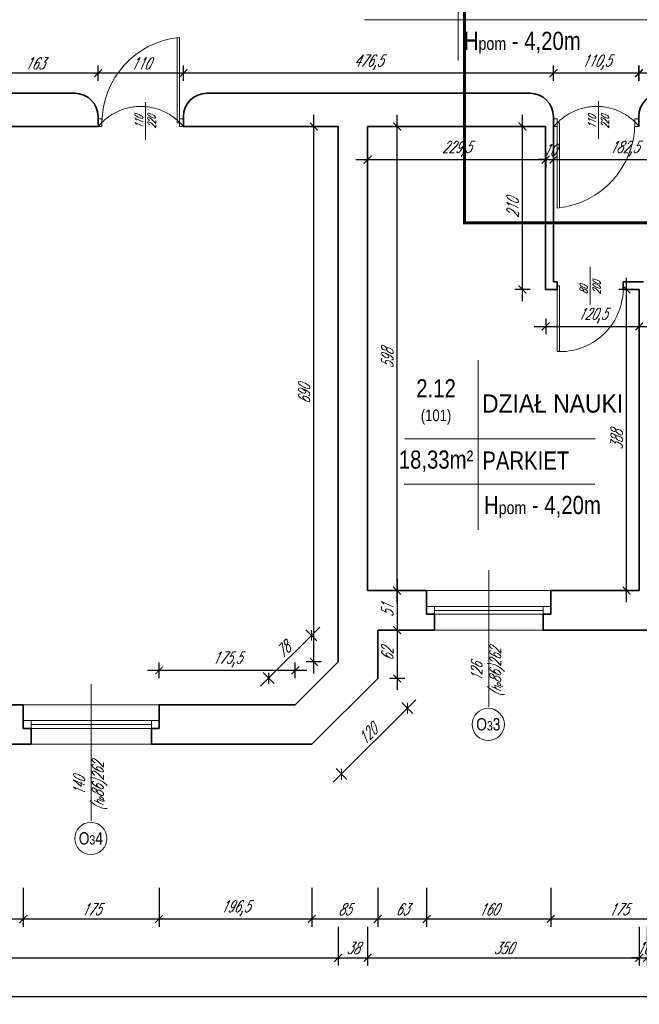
# Model space of a CAD drawing. Header units: millimetres. Extents: x 402 to 79005, y -7782 to 89952.
# Tile 110 of 256: x 25218 to 26016, y 20729 to 21997. Entities that reach past the tile are written whole.
import ezdxf

# ---------------------------------------------------------------- set-up
doc = ezdxf.new("R2010")
doc.units = ezdxf.units.MM
doc.header["$LTSCALE"] = 10
doc.linetypes.add('DASHED', pattern=[19.05, 12.7, -6.35])
doc.layers.get('0').update_dxf_attribs({"lineweight": 0})
doc.layers.get('Defpoints').update_dxf_attribs({"color": 253})
for name, color, linetype, lineweight in [('01 parter - ściany', 253, 'Continuous', 35), ('03-01_okna', 253, 'Continuous', 15), ('03_drzwi', 253, 'Continuous', 15), ('04-1_widok', 253, 'Continuous', 5), ('04-2_nad', 253, 'DASHED', 5), ('05-01_wymiary', 253, 'Continuous', 5), ('05-03_opis', 253, 'Continuous', 5), ('0_A_GRANICA OPRACOWANIA', 1, 'Continuous', 0)]:
    doc.layers.add(name, color=color, linetype=linetype, lineweight=lineweight)
doc.styles.add('ariel', font='ARIAL.TTF', dxfattribs={"width": 0.8})
doc.styles.add('ariel_wym', font='simplex.shx', dxfattribs={"width": 0.65, "oblique": 25})
doc.dimstyles.new('ariel 50', dxfattribs={"dimtxt": 15, "dimasz": 10, "dimexe": 10, "dimexo": 0, "dimgap": 5, "dimtad": 1, "dimdec": 1, "dimrnd": 0.5, "dimtxsty": 'ariel_wym', "dimblk": 'ARCHTICK', "dimcen": 2.5, "dimdle": 15, "dimazin": 0, "dimtfac": 1, "dimtdec": 1, "dimtix": 1, "dimtmove": 0, "dimatfit": 3, "dimldrblk": 'DOT', "dimfxl": 0, "dimarcsym": 0})
doc.dimstyles.new('ariel 50 wnętrze', dxfattribs={"dimtxt": 15, "dimasz": 10, "dimexe": 10, "dimexo": 0, "dimgap": 5, "dimtad": 1, "dimdec": 1, "dimrnd": 0.5, "dimtxsty": 'ariel_wym', "dimblk": 'ARCHTICK', "dimcen": 2.5, "dimdle": 15, "dimazin": 0, "dimtfac": 1, "dimtdec": 1, "dimtix": 1, "dimtmove": 0, "dimatfit": 3, "dimldrblk": 'DOT', "dimfxl": 0, "dimarcsym": 0})

# ---------------------------------------------------------------- blocks, each defined once
blk = doc.blocks.new('_ArchTick')
at = {"color": 0, "linetype": 'ByBlock', "const_width": 0.15}
blk.add_lwpolyline([(-0.5, -0.5), (0.5, 0.5)], dxfattribs=at)
blk = doc.blocks.new('*D2580')
at = {"layer": '05-01_wymiary', "color": 0, "lineweight": -2}
for p, q in [((25080, 20878.6), (25080, 20828.6)), ((25222.5, 20878.6), (25222.5, 20828.6)), ((25065, 20838.6), (25237.5, 20838.6))]:
    blk.add_line(p, q, dxfattribs=at)
at = {"layer": 'Defpoints', "color": 0}
for p in [(25080, 21114.7), (25222.5, 21114.7), (25222.5, 20838.6)]:
    blk.add_point(p, dxfattribs=at)
at = {"layer": '05-01_wymiary', "color": 0, "lineweight": -2, "xscale": 10, "yscale": 10, "zscale": 10, "rotation": 180}
blk.add_blockref('_ArchTick', (25080, 20838.6), dxfattribs=at)
at = {"layer": '05-01_wymiary', "color": 0, "lineweight": -2, "xscale": 10, "yscale": 10, "zscale": 10}
blk.add_blockref('_ArchTick', (25222.5, 20838.6), dxfattribs=at)
at = {"layer": '05-01_wymiary', "color": 0, "insert": (25151.2, 20852.6), "char_height": 15, "attachment_point": 5, "style": 'ariel_wym'}
blk.add_mtext('142,5', dxfattribs=at)
blk = doc.blocks.new('_Dot')
at = {"color": 0, "linetype": 'ByBlock', "lineweight": -2}
blk.add_line((-0.5, 0), (-1, 0), dxfattribs=at)
at = {"color": 0, "linetype": 'ByBlock', "const_width": 0.5}
blk.add_lwpolyline([(-0.25, 0, 1), (0.25, 0, 1)], format="xyb", close=True, dxfattribs=at)
blk = doc.blocks.new('*D2581')
at = {"layer": '05-01_wymiary', "color": 0, "lineweight": -2}
for p, q in [((25222.5, 20878.6), (25222.5, 20828.6)), ((25397.5, 20878.6), (25397.5, 20828.6)), ((25207.5, 20838.6), (25412.5, 20838.6))]:
    blk.add_line(p, q, dxfattribs=at)
at = {"layer": 'Defpoints', "color": 0}
for p in [(25222.5, 21114.7), (25397.5, 21114.7), (25397.5, 20838.6)]:
    blk.add_point(p, dxfattribs=at)
at = {"layer": '05-01_wymiary', "color": 0, "lineweight": -2, "xscale": 10, "yscale": 10, "zscale": 10, "rotation": 180}
blk.add_blockref('_ArchTick', (25222.5, 20838.6), dxfattribs=at)
at = {"layer": '05-01_wymiary', "color": 0, "lineweight": -2, "xscale": 10, "yscale": 10, "zscale": 10}
blk.add_blockref('_ArchTick', (25397.5, 20838.6), dxfattribs=at)
at = {"layer": '05-01_wymiary', "color": 0, "insert": (25310, 20851.1), "char_height": 15, "attachment_point": 5, "style": 'ariel_wym'}
blk.add_mtext('175', dxfattribs=at)
blk = doc.blocks.new('*D2582')
at = {"layer": '05-01_wymiary', "color": 0, "lineweight": -2}
for p, q in [((25397.5, 20878.6), (25397.5, 20828.6)), ((25594, 20878.6), (25594, 20828.6)), ((25382.5, 20838.6), (25609, 20838.6))]:
    blk.add_line(p, q, dxfattribs=at)
at = {"layer": 'Defpoints', "color": 0}
for p in [(25397.5, 21114.7), (25594, 21063.7), (25594, 20838.6)]:
    blk.add_point(p, dxfattribs=at)
at = {"layer": '05-01_wymiary', "color": 0, "lineweight": -2, "xscale": 10, "yscale": 10, "zscale": 10, "rotation": 180}
blk.add_blockref('_ArchTick', (25397.5, 20838.6), dxfattribs=at)
at = {"layer": '05-01_wymiary', "color": 0, "lineweight": -2, "xscale": 10, "yscale": 10, "zscale": 10}
blk.add_blockref('_ArchTick', (25594, 20838.6), dxfattribs=at)
at = {"layer": '05-01_wymiary', "color": 0, "insert": (25495.7, 20852.6), "char_height": 15, "attachment_point": 5, "style": 'ariel_wym'}
blk.add_mtext('196,5', dxfattribs=at)
blk = doc.blocks.new('*D2583')
at = {"layer": '05-01_wymiary', "color": 0, "lineweight": -2}
for p, q in [((25594, 20878.6), (25594, 20828.6)), ((25679, 20878.6), (25679, 20828.6)), ((25579, 20838.6), (25694, 20838.6))]:
    blk.add_line(p, q, dxfattribs=at)
at = {"layer": 'Defpoints', "color": 0}
for p in [(25679, 21148.7), (25594, 21063.7), (25679, 20838.6)]:
    blk.add_point(p, dxfattribs=at)
at = {"layer": '05-01_wymiary', "color": 0, "lineweight": -2, "xscale": 10, "yscale": 10, "zscale": 10, "rotation": 180}
blk.add_blockref('_ArchTick', (25594, 20838.6), dxfattribs=at)
at = {"layer": '05-01_wymiary', "color": 0, "lineweight": -2, "xscale": 10, "yscale": 10, "zscale": 10}
blk.add_blockref('_ArchTick', (25679, 20838.6), dxfattribs=at)
at = {"layer": '05-01_wymiary', "color": 0, "insert": (25636.5, 20851.1), "char_height": 15, "attachment_point": 5, "style": 'ariel_wym'}
blk.add_mtext('85', dxfattribs=at)
blk = doc.blocks.new('*D2584')
at = {"layer": '05-01_wymiary', "color": 0, "lineweight": -2}
for p, q in [((25679, 20878.6), (25679, 20828.6)), ((25742, 20878.6), (25742, 20828.6)), ((25664, 20838.6), (25757, 20838.6))]:
    blk.add_line(p, q, dxfattribs=at)
at = {"layer": 'Defpoints', "color": 0}
for p in [(25742, 21261.7), (25679, 21148.7), (25742, 20838.6)]:
    blk.add_point(p, dxfattribs=at)
at = {"layer": '05-01_wymiary', "color": 0, "lineweight": -2, "xscale": 10, "yscale": 10, "zscale": 10, "rotation": 180}
blk.add_blockref('_ArchTick', (25679, 20838.6), dxfattribs=at)
at = {"layer": '05-01_wymiary', "color": 0, "lineweight": -2, "xscale": 10, "yscale": 10, "zscale": 10}
blk.add_blockref('_ArchTick', (25742, 20838.6), dxfattribs=at)
at = {"layer": '05-01_wymiary', "color": 0, "insert": (25710.5, 20851.1), "char_height": 15, "attachment_point": 5, "style": 'ariel_wym'}
blk.add_mtext('63', dxfattribs=at)
blk = doc.blocks.new('*D2585')
at = {"layer": '05-01_wymiary', "color": 0, "lineweight": -2}
for p, q in [((25742, 20878.6), (25742, 20828.6)), ((25902, 20878.6), (25902, 20828.6)), ((25727, 20838.6), (25917, 20838.6))]:
    blk.add_line(p, q, dxfattribs=at)
at = {"layer": 'Defpoints', "color": 0}
for p in [(25742, 21261.7), (25902, 21261.7), (25902, 20838.6)]:
    blk.add_point(p, dxfattribs=at)
at = {"layer": '05-01_wymiary', "color": 0, "lineweight": -2, "xscale": 10, "yscale": 10, "zscale": 10, "rotation": 180}
blk.add_blockref('_ArchTick', (25742, 20838.6), dxfattribs=at)
at = {"layer": '05-01_wymiary', "color": 0, "lineweight": -2, "xscale": 10, "yscale": 10, "zscale": 10}
blk.add_blockref('_ArchTick', (25902, 20838.6), dxfattribs=at)
at = {"layer": '05-01_wymiary', "color": 0, "insert": (25822, 20851.1), "char_height": 15, "attachment_point": 5, "style": 'ariel_wym'}
blk.add_mtext('160', dxfattribs=at)
blk = doc.blocks.new('*D2586')
at = {"layer": '05-01_wymiary', "color": 0, "lineweight": -2}
for p, q in [((25902, 20878.6), (25902, 20828.6)), ((26077, 20878.6), (26077, 20828.6)), ((25887, 20838.6), (26092, 20838.6))]:
    blk.add_line(p, q, dxfattribs=at)
at = {"layer": 'Defpoints', "color": 0}
for p in [(25902, 21261.7), (26077, 21261.7), (26077, 20838.6)]:
    blk.add_point(p, dxfattribs=at)
at = {"layer": '05-01_wymiary', "color": 0, "lineweight": -2, "xscale": 10, "yscale": 10, "zscale": 10, "rotation": 180}
blk.add_blockref('_ArchTick', (25902, 20838.6), dxfattribs=at)
at = {"layer": '05-01_wymiary', "color": 0, "lineweight": -2, "xscale": 10, "yscale": 10, "zscale": 10}
blk.add_blockref('_ArchTick', (26077, 20838.6), dxfattribs=at)
at = {"layer": '05-01_wymiary', "color": 0, "insert": (25989.5, 20851.1), "char_height": 15, "attachment_point": 5, "style": 'ariel_wym'}
blk.add_mtext('175', dxfattribs=at)
blk = doc.blocks.new('*D2066')
at = {"layer": '05-01_wymiary', "color": 0, "lineweight": -2}
for p, q in [((24202, 20828.6), (24202, 20778.6)), ((25628, 20828.6), (25628, 20778.6)), ((24187, 20788.6), (25643, 20788.6))]:
    blk.add_line(p, q, dxfattribs=at)
at = {"layer": 'Defpoints', "color": 0}
for p in [(24202, 21169.8), (25628, 21169.8), (25628, 20788.6)]:
    blk.add_point(p, dxfattribs=at)
at = {"layer": '05-01_wymiary', "color": 0, "lineweight": -2, "xscale": 10, "yscale": 10, "zscale": 10, "rotation": 180}
blk.add_blockref('_ArchTick', (24202, 20788.6), dxfattribs=at)
at = {"layer": '05-01_wymiary', "color": 0, "lineweight": -2, "xscale": 10, "yscale": 10, "zscale": 10}
blk.add_blockref('_ArchTick', (25628, 20788.6), dxfattribs=at)
at = {"layer": '05-01_wymiary', "color": 0, "insert": (24915, 20801.1), "char_height": 15, "attachment_point": 5, "style": 'ariel_wym'}
blk.add_mtext('1426', dxfattribs=at)
blk = doc.blocks.new('*D2067')
at = {"layer": '05-01_wymiary', "color": 0, "lineweight": -2}
for p, q in [((25628, 20828.6), (25628, 20778.6)), ((25666, 20828.6), (25666, 20778.6)), ((25613, 20788.6), (25681, 20788.6))]:
    blk.add_line(p, q, dxfattribs=at)
at = {"layer": 'Defpoints', "color": 0}
for p in [(25666, 21261.7), (25628, 21169.8), (25666, 20788.6)]:
    blk.add_point(p, dxfattribs=at)
at = {"layer": '05-01_wymiary', "color": 0, "lineweight": -2, "xscale": 10, "yscale": 10, "zscale": 10, "rotation": 180}
blk.add_blockref('_ArchTick', (25628, 20788.6), dxfattribs=at)
at = {"layer": '05-01_wymiary', "color": 0, "lineweight": -2, "xscale": 10, "yscale": 10, "zscale": 10}
blk.add_blockref('_ArchTick', (25666, 20788.6), dxfattribs=at)
at = {"layer": '05-01_wymiary', "color": 0, "insert": (25647, 20801.1), "char_height": 15, "attachment_point": 5, "style": 'ariel_wym'}
blk.add_mtext('38', dxfattribs=at)
blk = doc.blocks.new('*D2068')
at = {"layer": '05-01_wymiary', "color": 0, "lineweight": -2}
for p, q in [((25666, 20828.6), (25666, 20778.6)), ((26016, 20828.6), (26016, 20778.6)), ((25651, 20788.6), (26031, 20788.6))]:
    blk.add_line(p, q, dxfattribs=at)
at = {"layer": 'Defpoints', "color": 0}
for p in [(25666, 21261.7), (26016, 21261.7), (26016, 20788.6)]:
    blk.add_point(p, dxfattribs=at)
at = {"layer": '05-01_wymiary', "color": 0, "lineweight": -2, "xscale": 10, "yscale": 10, "zscale": 10, "rotation": 180}
blk.add_blockref('_ArchTick', (25666, 20788.6), dxfattribs=at)
at = {"layer": '05-01_wymiary', "color": 0, "lineweight": -2, "xscale": 10, "yscale": 10, "zscale": 10}
blk.add_blockref('_ArchTick', (26016, 20788.6), dxfattribs=at)
at = {"layer": '05-01_wymiary', "color": 0, "insert": (25841, 20801.1), "char_height": 15, "attachment_point": 5, "style": 'ariel_wym'}
blk.add_mtext('350', dxfattribs=at)
blk = doc.blocks.new('*D2069')
at = {"layer": '05-01_wymiary', "color": 0, "lineweight": -2}
for p, q in [((26016, 20828.6), (26016, 20778.6)), ((26026, 20828.6), (26026, 20778.6)), ((26016, 20788.6), (26006, 20788.6)), ((26016, 20788.6), (26026, 20788.6)), ((26026, 20788.6), (26036, 20788.6))]:
    blk.add_line(p, q, dxfattribs=at)
at = {"layer": 'Defpoints', "color": 0}
for p in [(26016, 21261.7), (26026, 21261.7), (26026, 20788.6)]:
    blk.add_point(p, dxfattribs=at)
at = {"layer": '05-01_wymiary', "color": 0, "lineweight": -2, "xscale": 10, "yscale": 10, "zscale": 10}
blk.add_blockref('_ArchTick', (26016, 20788.6), dxfattribs=at)
at = {"layer": '05-01_wymiary', "color": 0, "lineweight": -2, "xscale": 10, "yscale": 10, "zscale": 10, "rotation": 180}
blk.add_blockref('_ArchTick', (26026, 20788.6), dxfattribs=at)
at = {"layer": '05-01_wymiary', "color": 0, "insert": (26021, 20801.1), "char_height": 15, "attachment_point": 5, "style": 'ariel_wym'}
blk.add_mtext('10', dxfattribs=at)
blk = doc.blocks.new('*D2070')
at = {"layer": '05-01_wymiary', "color": 0, "lineweight": -2}
for p, q in [((26026, 20828.6), (26026, 20778.6)), ((26308, 20828.6), (26308, 20778.6)), ((26011, 20788.6), (26323, 20788.6))]:
    blk.add_line(p, q, dxfattribs=at)
at = {"layer": 'Defpoints', "color": 0}
for p in [(26026, 21261.7), (26308, 21261.7), (26308, 20788.6)]:
    blk.add_point(p, dxfattribs=at)
at = {"layer": '05-01_wymiary', "color": 0, "lineweight": -2, "xscale": 10, "yscale": 10, "zscale": 10, "rotation": 180}
blk.add_blockref('_ArchTick', (26026, 20788.6), dxfattribs=at)
at = {"layer": '05-01_wymiary', "color": 0, "lineweight": -2, "xscale": 10, "yscale": 10, "zscale": 10}
blk.add_blockref('_ArchTick', (26308, 20788.6), dxfattribs=at)
at = {"layer": '05-01_wymiary', "color": 0, "insert": (26167, 20801.1), "char_height": 15, "attachment_point": 5, "style": 'ariel_wym'}
blk.add_mtext('282', dxfattribs=at)
blk = doc.blocks.new('*D2077')
at = {"layer": '05-01_wymiary', "color": 0, "lineweight": -2}
for p, q in [((22097.5, 20778.6), (22097.5, 20728.6)), ((27671, 20778.6), (27671, 20728.6)), ((22082.5, 20738.6), (27686, 20738.6))]:
    blk.add_line(p, q, dxfattribs=at)
at = {"layer": 'Defpoints', "color": 0}
for p in [(22097.5, 21282.8), (27671, 21282.8), (27671, 20738.6)]:
    blk.add_point(p, dxfattribs=at)
at = {"layer": '05-01_wymiary', "color": 0, "lineweight": -2, "xscale": 10, "yscale": 10, "zscale": 10, "rotation": 180}
blk.add_blockref('_ArchTick', (22097.5, 20738.6), dxfattribs=at)
at = {"layer": '05-01_wymiary', "color": 0, "lineweight": -2, "xscale": 10, "yscale": 10, "zscale": 10}
blk.add_blockref('_ArchTick', (27671, 20738.6), dxfattribs=at)
at = {"layer": '05-01_wymiary', "color": 0, "insert": (24884.2, 20752.6), "char_height": 15, "attachment_point": 5, "style": 'ariel_wym'}
blk.add_mtext('5573,5', dxfattribs=at)
blk = doc.blocks.new('*D2443')
at = {"layer": '05-01_wymiary', "color": 0, "lineweight": -2}
for p, q in [((26015.5, 21918.5), (26015.5, 21938.5)), ((26244.5, 21918.5), (26244.5, 21938.5)), ((26259.5, 21928.5), (26000.5, 21928.5))]:
    blk.add_line(p, q, dxfattribs=at)
at = {"layer": 'Defpoints', "color": 0, "lineweight": 0}
for p in [(26015.5, 21928.5), (26244.5, 21910.7), (26015.5, 21859.7)]:
    blk.add_point(p, dxfattribs=at)
at = {"layer": '05-01_wymiary', "color": 0, "lineweight": -2, "xscale": 10, "yscale": 10, "zscale": 10, "rotation": 180}
blk.add_blockref('_ArchTick', (26015.5, 21928.5), dxfattribs=at)
at = {"layer": '05-01_wymiary', "color": 0, "lineweight": -2, "xscale": 10, "yscale": 10, "zscale": 10}
blk.add_blockref('_ArchTick', (26244.5, 21928.5), dxfattribs=at)
at = {"layer": '05-01_wymiary', "color": 0, "insert": (26130, 21941), "char_height": 15, "attachment_point": 5, "style": 'ariel_wym'}
blk.add_mtext('229', dxfattribs=at)
blk = doc.blocks.new('*D2444')
at = {"layer": '05-01_wymiary', "color": 0, "lineweight": -2}
for p, q in [((25905.4, 21918.5), (25905.4, 21938.5)), ((26016, 21918.5), (26016, 21938.5)), ((26031, 21928.5), (25890.4, 21928.5))]:
    blk.add_line(p, q, dxfattribs=at)
at = {"layer": 'Defpoints', "color": 0}
for p in [(25905.4, 21928.5), (25905.4, 21859.7), (26016, 21859.7)]:
    blk.add_point(p, dxfattribs=at)
at = {"layer": '05-01_wymiary', "color": 0, "lineweight": -2, "xscale": 10, "yscale": 10, "zscale": 10, "rotation": 180}
blk.add_blockref('_ArchTick', (25905.4, 21928.5), dxfattribs=at)
at = {"layer": '05-01_wymiary', "color": 0, "lineweight": -2, "xscale": 10, "yscale": 10, "zscale": 10}
blk.add_blockref('_ArchTick', (26016, 21928.5), dxfattribs=at)
at = {"layer": '05-01_wymiary', "color": 0, "insert": (25960.7, 21942.4), "char_height": 15, "attachment_point": 5, "style": 'ariel_wym'}
blk.add_mtext('110,5', dxfattribs=at)
blk = doc.blocks.new('*D2445')
at = {"layer": '05-01_wymiary', "color": 0, "lineweight": -2}
for p, q in [((25428.8, 21918.5), (25428.8, 21938.5)), ((25905.4, 21918.5), (25905.4, 21938.5)), ((25920.4, 21928.5), (25413.8, 21928.5))]:
    blk.add_line(p, q, dxfattribs=at)
at = {"layer": 'Defpoints', "color": 0}
for p in [(25428.8, 21928.5), (25428.8, 21859.7), (25905.4, 21859.7)]:
    blk.add_point(p, dxfattribs=at)
at = {"layer": '05-01_wymiary', "color": 0, "lineweight": -2, "xscale": 10, "yscale": 10, "zscale": 10, "rotation": 180}
blk.add_blockref('_ArchTick', (25428.8, 21928.5), dxfattribs=at)
at = {"layer": '05-01_wymiary', "color": 0, "lineweight": -2, "xscale": 10, "yscale": 10, "zscale": 10}
blk.add_blockref('_ArchTick', (25905.4, 21928.5), dxfattribs=at)
at = {"layer": '05-01_wymiary', "color": 0, "insert": (25667.1, 21942.4), "char_height": 15, "attachment_point": 5, "style": 'ariel_wym'}
blk.add_mtext('476,5', dxfattribs=at)
blk = doc.blocks.new('*D2446')
at = {"layer": '05-01_wymiary', "color": 0, "lineweight": -2}
for p, q in [((25318.8, 21918.5), (25318.8, 21938.5)), ((25428.8, 21918.5), (25428.8, 21938.5)), ((25443.8, 21928.5), (25303.8, 21928.5))]:
    blk.add_line(p, q, dxfattribs=at)
at = {"layer": 'Defpoints', "color": 0, "lineweight": 0}
for p in [(25318.8, 21928.5), (25318.8, 21859.7), (25428.8, 21859.7)]:
    blk.add_point(p, dxfattribs=at)
at = {"layer": '05-01_wymiary', "color": 0, "lineweight": -2, "xscale": 10, "yscale": 10, "zscale": 10, "rotation": 180}
blk.add_blockref('_ArchTick', (25318.8, 21928.5), dxfattribs=at)
at = {"layer": '05-01_wymiary', "color": 0, "lineweight": -2, "xscale": 10, "yscale": 10, "zscale": 10}
blk.add_blockref('_ArchTick', (25428.8, 21928.5), dxfattribs=at)
at = {"layer": '05-01_wymiary', "color": 0, "insert": (25373.8, 21941), "char_height": 15, "attachment_point": 5, "style": 'ariel_wym'}
blk.add_mtext('110', dxfattribs=at)
blk = doc.blocks.new('*D2447')
at = {"layer": '05-01_wymiary', "color": 0, "lineweight": -2}
for p, q in [((25155.8, 21918.5), (25155.8, 21938.5)), ((25318.8, 21918.5), (25318.8, 21938.5)), ((25333.8, 21928.5), (25140.8, 21928.5))]:
    blk.add_line(p, q, dxfattribs=at)
at = {"layer": 'Defpoints', "color": 0, "lineweight": 0}
for p in [(25155.8, 21928.5), (25155.8, 21902.7), (25318.8, 21859.7)]:
    blk.add_point(p, dxfattribs=at)
at = {"layer": '05-01_wymiary', "color": 0, "lineweight": -2, "xscale": 10, "yscale": 10, "zscale": 10, "rotation": 180}
blk.add_blockref('_ArchTick', (25155.8, 21928.5), dxfattribs=at)
at = {"layer": '05-01_wymiary', "color": 0, "lineweight": -2, "xscale": 10, "yscale": 10, "zscale": 10}
blk.add_blockref('_ArchTick', (25318.8, 21928.5), dxfattribs=at)
at = {"layer": '05-01_wymiary', "color": 0, "insert": (25237.3, 21941), "char_height": 15, "attachment_point": 5, "style": 'ariel_wym'}
blk.add_mtext('163', dxfattribs=at)
blk = doc.blocks.new('*D2500')
at = {"layer": '05-01_wymiary', "color": 0, "lineweight": -2}
for p, q in [((25999.5, 21246.7), (25999.5, 21664.7)), ((26009.5, 21649.7), (25989.5, 21649.7)), ((26009.5, 21261.7), (25989.5, 21261.7))]:
    blk.add_line(p, q, dxfattribs=at)
at = {"layer": 'Defpoints', "color": 0}
for p in [(25999.5, 21649.7), (26016, 21649.7), (26016, 21261.7)]:
    blk.add_point(p, dxfattribs=at)
at = {"layer": '05-01_wymiary', "color": 0, "lineweight": -2, "xscale": 10, "yscale": 10, "zscale": 10}
for p, rotation in [((25999.5, 21649.7), 90), ((25999.5, 21261.7), 270)]:
    blk.add_blockref('_ArchTick', p, dxfattribs=dict(at, rotation=rotation))
at = {"layer": '05-01_wymiary', "color": 0, "insert": (25987, 21455.7), "char_height": 15, "attachment_point": 5, "rotation": 90, "style": 'ariel_wym'}
blk.add_mtext('388', dxfattribs=at)
blk = doc.blocks.new('*D2501')
at = {"layer": '05-01_wymiary', "color": 0, "lineweight": -2}
for p, q in [((25895.4, 21612.2), (25895.4, 21592.2)), ((26016, 21612.2), (26016, 21592.2)), ((25880.4, 21602.2), (26031, 21602.2))]:
    blk.add_line(p, q, dxfattribs=at)
at = {"layer": 'Defpoints', "color": 0}
for p in [(25895.4, 21649.7), (26016, 21649.7), (26016, 21602.2)]:
    blk.add_point(p, dxfattribs=at)
at = {"layer": '05-01_wymiary', "color": 0, "lineweight": -2, "xscale": 10, "yscale": 10, "zscale": 10, "rotation": 180}
blk.add_blockref('_ArchTick', (25895.4, 21602.2), dxfattribs=at)
at = {"layer": '05-01_wymiary', "color": 0, "lineweight": -2, "xscale": 10, "yscale": 10, "zscale": 10}
blk.add_blockref('_ArchTick', (26016, 21602.2), dxfattribs=at)
at = {"layer": '05-01_wymiary', "color": 0, "insert": (25955.7, 21616.1), "char_height": 15, "attachment_point": 5, "style": 'ariel_wym'}
blk.add_mtext('120,5', dxfattribs=at)
blk = doc.blocks.new('*D2502')
at = {"layer": '05-01_wymiary', "color": 0, "lineweight": -2}
for p, q in [((25865.5, 21634.7), (25865.5, 21874.7)), ((25875.5, 21859.7), (25855.5, 21859.7)), ((25875.5, 21649.7), (25855.5, 21649.7))]:
    blk.add_line(p, q, dxfattribs=at)
at = {"layer": 'Defpoints', "color": 0}
for p in [(25865.5, 21859.7), (25895.4, 21859.7), (25895.4, 21649.7)]:
    blk.add_point(p, dxfattribs=at)
at = {"layer": '05-01_wymiary', "color": 0, "lineweight": -2, "xscale": 10, "yscale": 10, "zscale": 10}
for p, rotation in [((25865.5, 21859.7), 90), ((25865.5, 21649.7), 270)]:
    blk.add_blockref('_ArchTick', p, dxfattribs=dict(at, rotation=rotation))
at = {"layer": '05-01_wymiary', "color": 0, "insert": (25853, 21754.7), "char_height": 15, "attachment_point": 5, "rotation": 90, "style": 'ariel_wym'}
blk.add_mtext('210', dxfattribs=at)
blk = doc.blocks.new('*D2505')
at = {"layer": '05-01_wymiary', "color": 0, "lineweight": -2}
for p, q in [((25666, 21827.1), (25666, 21807.1)), ((25895.4, 21827.1), (25895.4, 21807.1)), ((25651, 21817.1), (25910.4, 21817.1))]:
    blk.add_line(p, q, dxfattribs=at)
at = {"layer": 'Defpoints', "color": 0}
for p in [(25666, 21859.7), (25895.4, 21859.7), (25895.4, 21817.1)]:
    blk.add_point(p, dxfattribs=at)
at = {"layer": '05-01_wymiary', "color": 0, "lineweight": -2, "xscale": 10, "yscale": 10, "zscale": 10, "rotation": 180}
blk.add_blockref('_ArchTick', (25666, 21817.1), dxfattribs=at)
at = {"layer": '05-01_wymiary', "color": 0, "lineweight": -2, "xscale": 10, "yscale": 10, "zscale": 10}
blk.add_blockref('_ArchTick', (25895.4, 21817.1), dxfattribs=at)
at = {"layer": '05-01_wymiary', "color": 0, "insert": (25780.7, 21831.1), "char_height": 15, "attachment_point": 5, "style": 'ariel_wym'}
blk.add_mtext('229,5', dxfattribs=at)
blk = doc.blocks.new('*D2506')
at = {"layer": '05-01_wymiary', "color": 0, "lineweight": -2}
for p, q in [((25895.4, 21827.1), (25895.4, 21807.1)), ((25905.4, 21827.1), (25905.4, 21807.1)), ((25895.4, 21817.1), (25885.4, 21817.1)), ((25895.4, 21817.1), (25905.4, 21817.1)), ((25905.4, 21817.1), (25915.4, 21817.1))]:
    blk.add_line(p, q, dxfattribs=at)
at = {"layer": 'Defpoints', "color": 0}
for p in [(25895.4, 21859.7), (25905.4, 21859.7), (25905.4, 21817.1)]:
    blk.add_point(p, dxfattribs=at)
at = {"layer": '05-01_wymiary', "color": 0, "lineweight": -2, "xscale": 10, "yscale": 10, "zscale": 10}
blk.add_blockref('_ArchTick', (25895.4, 21817.1), dxfattribs=at)
at = {"layer": '05-01_wymiary', "color": 0, "lineweight": -2, "xscale": 10, "yscale": 10, "zscale": 10, "rotation": 180}
blk.add_blockref('_ArchTick', (25905.4, 21817.1), dxfattribs=at)
at = {"layer": '05-01_wymiary', "color": 0, "insert": (25900.4, 21829.6), "char_height": 15, "attachment_point": 5, "style": 'ariel_wym'}
blk.add_mtext('10', dxfattribs=at)
blk = doc.blocks.new('*D2507')
at = {"layer": '05-01_wymiary', "color": 0, "lineweight": -2}
for p, q in [((25905.4, 21827.1), (25905.4, 21807.1)), ((26088, 21827.1), (26088, 21807.1)), ((25890.4, 21817.1), (26103, 21817.1))]:
    blk.add_line(p, q, dxfattribs=at)
at = {"layer": 'Defpoints', "color": 0}
for p in [(25905.4, 21859.7), (26088, 21859.7), (26088, 21817.1)]:
    blk.add_point(p, dxfattribs=at)
at = {"layer": '05-01_wymiary', "color": 0, "lineweight": -2, "xscale": 10, "yscale": 10, "zscale": 10, "rotation": 180}
blk.add_blockref('_ArchTick', (25905.4, 21817.1), dxfattribs=at)
at = {"layer": '05-01_wymiary', "color": 0, "lineweight": -2, "xscale": 10, "yscale": 10, "zscale": 10}
blk.add_blockref('_ArchTick', (26088, 21817.1), dxfattribs=at)
at = {"layer": '05-01_wymiary', "color": 0, "insert": (25996.7, 21831.1), "char_height": 15, "attachment_point": 5, "style": 'ariel_wym'}
blk.add_mtext('182,5', dxfattribs=at)
blk = doc.blocks.new('*D2510')
at = {"layer": '05-01_wymiary', "color": 0, "lineweight": -2}
for p, q in [((25704, 21246.7), (25704, 21874.7)), ((25694, 21859.7), (25714, 21859.7)), ((25694, 21261.7), (25714, 21261.7))]:
    blk.add_line(p, q, dxfattribs=at)
at = {"layer": 'Defpoints', "color": 0}
for p in [(25666, 21859.7), (25704, 21859.7), (25666, 21261.7)]:
    blk.add_point(p, dxfattribs=at)
at = {"layer": '05-01_wymiary', "color": 0, "lineweight": -2, "xscale": 10, "yscale": 10, "zscale": 10}
for p, rotation in [((25704, 21859.7), 90), ((25704, 21261.7), 270)]:
    blk.add_blockref('_ArchTick', p, dxfattribs=dict(at, rotation=rotation))
at = {"layer": '05-01_wymiary', "color": 0, "insert": (25691.5, 21560.7), "char_height": 15, "attachment_point": 5, "rotation": 90, "style": 'ariel_wym'}
blk.add_mtext('598', dxfattribs=at)
blk = doc.blocks.new('*D2511')
at = {"layer": '05-01_wymiary', "color": 0, "lineweight": -2}
for p, q in [((25596.8, 21154.8), (25596.8, 21874.7)), ((25606.8, 21859.7), (25586.8, 21859.7)), ((25606.8, 21169.8), (25586.8, 21169.8))]:
    blk.add_line(p, q, dxfattribs=at)
at = {"layer": 'Defpoints', "color": 0}
for p in [(25596.8, 21859.7), (25628, 21859.7), (25628, 21169.8)]:
    blk.add_point(p, dxfattribs=at)
at = {"layer": '05-01_wymiary', "color": 0, "lineweight": -2, "xscale": 10, "yscale": 10, "zscale": 10}
for p, rotation in [((25596.8, 21859.7), 90), ((25596.8, 21169.8), 270)]:
    blk.add_blockref('_ArchTick', p, dxfattribs=dict(at, rotation=rotation))
at = {"layer": '05-01_wymiary', "color": 0, "insert": (25584.3, 21514.8), "char_height": 15, "attachment_point": 5, "rotation": 90, "style": 'ariel_wym'}
blk.add_mtext('690', dxfattribs=at)
blk = doc.blocks.new('*D2512')
at = {"layer": '05-01_wymiary', "color": 0, "lineweight": -2}
for p, q in [((25528, 21138.4), (25604.3, 21214.7)), ((25600.8, 21197), (25586.6, 21211.2)), ((25545.6, 21141.9), (25531.5, 21156.1))]:
    blk.add_line(p, q, dxfattribs=at)
at = {"layer": 'Defpoints', "color": 0}
for p in [(25593.7, 21204.1), (25628, 21169.8), (25572.9, 21114.7)]:
    blk.add_point(p, dxfattribs=at)
at = {"layer": '05-01_wymiary', "color": 0, "lineweight": -2, "xscale": 10, "yscale": 10, "zscale": 10}
for p, rotation in [((25593.7, 21204.1), 45.00000000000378), ((25538.6, 21149), 225.0000000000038)]:
    blk.add_blockref('_ArchTick', p, dxfattribs=dict(at, rotation=rotation))
at = {"layer": '05-01_wymiary', "color": 0, "insert": (25557.3, 21185.4), "char_height": 15, "attachment_point": 5, "rotation": 45, "style": 'ariel_wym'}
blk.add_mtext('78', dxfattribs=at)
blk = doc.blocks.new('*D2513')
at = {"layer": '05-01_wymiary', "color": 0, "lineweight": -2}
for p, q in [((25397.5, 21149), (25397.5, 21169)), ((25572.9, 21149), (25572.9, 21169)), ((25587.9, 21159), (25382.5, 21159))]:
    blk.add_line(p, q, dxfattribs=at)
at = {"layer": 'Defpoints', "color": 0}
for p in [(25397.5, 21159), (25397.5, 21114.7), (25572.9, 21114.7)]:
    blk.add_point(p, dxfattribs=at)
at = {"layer": '05-01_wymiary', "color": 0, "lineweight": -2, "xscale": 10, "yscale": 10, "zscale": 10, "rotation": 180}
blk.add_blockref('_ArchTick', (25397.5, 21159), dxfattribs=at)
at = {"layer": '05-01_wymiary', "color": 0, "lineweight": -2, "xscale": 10, "yscale": 10, "zscale": 10}
blk.add_blockref('_ArchTick', (25572.9, 21159), dxfattribs=at)
at = {"layer": '05-01_wymiary', "color": 0, "insert": (25485.2, 21172.9), "char_height": 15, "attachment_point": 5, "style": 'ariel_wym'}
blk.add_mtext('175,5', dxfattribs=at)
blk = doc.blocks.new('*D2517')
at = {"layer": '05-01_wymiary', "color": 0, "lineweight": -2}
for p, q in [((25728, 21120.9), (25621.8, 21014.7)), ((25710.3, 21117.4), (25724.4, 21103.2)), ((25625.3, 21032.4), (25639.4, 21018.2))]:
    blk.add_line(p, q, dxfattribs=at)
at = {"layer": 'Defpoints', "color": 0}
for p in [(25679, 21148.7), (25594, 21063.7), (25632.4, 21025.3)]:
    blk.add_point(p, dxfattribs=at)
at = {"layer": '05-01_wymiary', "color": 0, "lineweight": -2, "xscale": 10, "yscale": 10, "zscale": 10}
for p, rotation in [((25717.4, 21110.3), 45), ((25632.4, 21025.3), 225)]:
    blk.add_blockref('_ArchTick', p, dxfattribs=dict(at, rotation=rotation))
at = {"layer": '05-01_wymiary', "color": 0, "insert": (25666, 21076.7), "char_height": 15, "attachment_point": 5, "rotation": 45, "style": 'ariel_wym'}
blk.add_mtext('120', dxfattribs=at)
blk = doc.blocks.new('*D2518')
at = {"layer": '05-01_wymiary', "color": 0, "lineweight": -2}
for p, q in [((25704, 21276.7), (25704, 21195.7)), ((25694, 21261.7), (25714, 21261.7)), ((25694, 21210.7), (25714, 21210.7))]:
    blk.add_line(p, q, dxfattribs=at)
at = {"layer": 'Defpoints', "color": 0}
for p in [(25666, 21261.7), (25679, 21210.7), (25704, 21210.7)]:
    blk.add_point(p, dxfattribs=at)
at = {"layer": '05-01_wymiary', "color": 0, "lineweight": -2, "xscale": 10, "yscale": 10, "zscale": 10}
for p, rotation in [((25704, 21261.7), 90), ((25704, 21210.7), 270)]:
    blk.add_blockref('_ArchTick', p, dxfattribs=dict(at, rotation=rotation))
at = {"layer": '05-01_wymiary', "color": 0, "insert": (25691.5, 21236.2), "char_height": 15, "attachment_point": 5, "rotation": 90, "style": 'ariel_wym'}
blk.add_mtext('51', dxfattribs=at)
blk = doc.blocks.new('*D2519')
at = {"layer": '05-01_wymiary', "color": 0, "lineweight": -2}
for p, q in [((25704, 21225.7), (25704, 21133.7)), ((25694, 21210.7), (25714, 21210.7)), ((25694, 21148.7), (25714, 21148.7))]:
    blk.add_line(p, q, dxfattribs=at)
at = {"layer": 'Defpoints', "color": 0}
for p in [(25679, 21210.7), (25679, 21148.7), (25704, 21148.7)]:
    blk.add_point(p, dxfattribs=at)
at = {"layer": '05-01_wymiary', "color": 0, "lineweight": -2, "xscale": 10, "yscale": 10, "zscale": 10}
for p, rotation in [((25704, 21210.7), 90), ((25704, 21148.7), 270)]:
    blk.add_blockref('_ArchTick', p, dxfattribs=dict(at, rotation=rotation))
at = {"layer": '05-01_wymiary', "color": 0, "insert": (25691.5, 21179.7), "char_height": 15, "attachment_point": 5, "rotation": 90, "style": 'ariel_wym'}
blk.add_mtext('62', dxfattribs=at)

msp = doc.modelspace()

# ---------------------------------------------------------------- linework, layer by layer
at = {"layer": '01 parter - ściany'}
for p, q in [((25288.783, 21902.689), (25155.783, 21902.689)), ((25875.372, 21902.689), (25458.783, 21902.689)), ((25318.783, 21872.689), (25318.783, 21859.689)), ((25428.783, 21872.689), (25428.783, 21859.689)), ((25905.372, 21872.689), (25905.372, 21859.689)), ((26015.372, 21872.689), (26015.372, 21859.689)), ((25318.783, 21859.689), (24953.874, 21859.689)), ((25627.997, 21859.689), (25428.783, 21859.689)), ((25627.997, 21169.814), (25627.997, 21859.689)), ((25665.992, 21261.689), (25665.992, 21859.689)), ((25895.372, 21859.689), (25665.992, 21859.689)), ((25895.372, 21649.689), (25895.372, 21859.689)), ((25905.372, 21659.689), (25905.372, 21859.689)), ((25905.372, 21659.689), (25910.372, 21659.689)), ((25910.372, 21659.689), (25910.372, 21649.689)), ((25995.372, 21659.689), (26021.556, 21659.689)), ((25995.372, 21659.689), (25995.372, 21649.689)), ((25895.372, 21649.689), (25910.372, 21649.689)), ((25995.372, 21649.689), (26015.997, 21649.689)), ((26015.997, 21261.689), (26015.997, 21649.689)), ((25741.992, 21261.689), (25665.992, 21261.689)), ((25741.992, 21261.689), (25741.992, 21231.189)), ((25901.992, 21261.689), (26015.997, 21261.689)), ((25901.992, 21261.689), (25901.992, 21231.189)), ((25741.992, 21231.189), (25751.992, 21231.189)), ((25751.992, 21231.189), (25751.992, 21210.689)), ((25901.992, 21231.189), (25891.992, 21231.189)), ((25891.992, 21231.189), (25891.992, 21210.689)), ((25678.997, 21148.689), (25678.997, 21210.689)), ((25741.992, 21210.689), (25679.617, 21210.689)), ((25751.992, 21210.689), (25741.992, 21210.689)), ((25891.992, 21210.689), (25901.992, 21210.689)), ((25901.992, 21210.689), (26076.992, 21210.689)), ((25572.873, 21114.689), (25627.997, 21169.814)), ((25593.997, 21063.689), (25678.997, 21148.689)), ((25079.997, 21114.689), (25222.497, 21114.689)), ((25222.497, 21084.189), (25222.497, 21114.689)), ((25572.873, 21114.689), (25397.497, 21114.689)), ((25397.497, 21084.189), (25397.497, 21114.689)), ((25232.497, 21084.189), (25222.497, 21084.189)), ((25232.497, 21063.689), (25232.497, 21084.189)), ((25387.497, 21063.689), (25387.497, 21084.189)), ((25387.497, 21084.189), (25397.497, 21084.189)), ((25069.997, 21063.689), (25232.497, 21063.689)), ((25593.997, 21063.689), (25387.497, 21063.689))]:
    msp.add_line(p, q, dxfattribs=at)
for centre, start, end in [((25288.783, 21872.689), 0, 90), ((25458.783, 21872.689), 90, 180), ((25875.372, 21872.689), 0, 90), ((26045.372, 21872.689), 90, 180)]:
    msp.add_arc(centre, 30, start, end, dxfattribs=at)
at = {"layer": '03-01_okna', "linetype": 'Continuous', "lineweight": 0}
for p, q in [((25741.992, 21241.189), (25901.992, 21241.189)), ((25751.992, 21241.189), (25751.992, 21231.189)), ((25891.992, 21241.189), (25891.992, 21231.189)), ((25741.992, 21231.189), (25901.992, 21231.189)), ((25751.992, 21236.189), (25891.992, 21236.189)), ((25741.992, 21210.689), (25901.992, 21210.689)), ((25397.497, 21094.189), (25222.497, 21094.189)), ((25232.497, 21084.189), (25232.497, 21094.189)), ((25387.497, 21089.189), (25232.497, 21089.189)), ((25387.497, 21084.189), (25387.497, 21094.189)), ((25387.497, 21084.189), (25232.497, 21084.189)), ((25397.497, 21084.189), (25387.497, 21084.189)), ((25232.497, 21063.689), (25387.497, 21063.689))]:
    msp.add_line(p, q, dxfattribs=at)
at = {"layer": '03_drzwi'}
for p, q in [((25420.783, 21864.689), (25420.824, 21974.36)), ((25423.783, 21864.689), (25423.783, 21974.689)), ((25379.834, 21842.727), (25379.834, 21891.204)), ((25963.598, 21843.904), (25963.598, 21892.381)), ((25318.783, 21869.689), (25323.783, 21869.689)), ((25323.783, 21869.689), (25323.783, 21859.689)), ((25423.783, 21864.652), (25420.783, 21864.652)), ((25423.783, 21859.689), (25423.783, 21869.689)), ((25423.783, 21869.689), (25428.783, 21869.689)), ((25905.372, 21869.689), (25910.372, 21869.689)), ((25910.372, 21869.689), (25910.372, 21859.689)), ((25910.372, 21864.689), (25910.372, 21754.689)), ((25913.372, 21864.689), (25910.372, 21864.689)), ((25913.372, 21864.689), (25913.331, 21755.017)), ((26010.372, 21859.689), (26010.372, 21869.689)), ((26010.372, 21869.689), (26015.372, 21869.689)), ((25323.783, 21859.689), (25318.783, 21859.689)), ((25428.783, 21859.689), (25423.783, 21859.689)), ((25910.372, 21859.689), (25905.372, 21859.689)), ((26015.372, 21859.689), (26010.372, 21859.689)), ((25952.872, 21630.45), (25952.872, 21678.927)), ((25910.372, 21654.689), (25910.372, 21569.689)), ((25913.372, 21654.689), (25910.372, 21654.689)), ((25913.372, 21654.689), (25913.331, 21569.689)), ((25913.372, 21569.689), (25910.372, 21569.689))]:
    msp.add_line(p, q, dxfattribs=at)
for centre, radius, start, end in [((25434.532, 21864.462), 110.749, 95.569693, 179.882929), ((25899.624, 21864.915), 110.749, 275.569693, 359.882929), ((25913.698, 21651.38), 81.692, 269.771448, 1.186087)]:
    msp.add_arc(centre, radius, start, end, dxfattribs=at)
at = {"layer": '04-1_widok'}
for p, q in [((25901.992, 21261.689), (25741.992, 21261.689)), ((25222.497, 21114.689), (25397.497, 21114.689))]:
    msp.add_line(p, q, dxfattribs=at)
at = {"layer": '04-2_nad', "ltscale": 2}
for centre in [(25373.783, 21814.404), (25960.997, 21814.404)]:
    msp.add_arc(centre, 71.244, 39.46651, 140.53349, dxfattribs=at)
at = {"layer": '05-03_opis'}
for p, q in [((25782.684, 22116.19), (25782.684, 21945.041)), ((25662.035, 21997.163), (26063.673, 21997.163)), ((25808.617, 21558.495), (25808.617, 21340.095)), ((25713.358, 21457.36), (25959.754, 21457.36)), ((25713.115, 21399.003), (25958.559, 21399.003))]:
    msp.add_line(p, q, dxfattribs=at)
at = {"layer": '05-03_opis', "lineweight": 0}
for p, q in [((25821.992, 21288.073), (25821.992, 21112.056)), ((25309.997, 21141.073), (25309.997, 20965.056))]:
    msp.add_line(p, q, dxfattribs=at)
for centre in [(25821.492, 21089.367), (25309.497, 20942.367)]:
    msp.add_circle(centre, 20.689, dxfattribs=at)
at = {"layer": '0_A_GRANICA OPRACOWANIA', "color": 1, "linetype": 'DASHED', "const_width": 4}
msp.add_lwpolyline([(25790.687, 23129.515), (26803.781, 23129.515), (26803.781, 21735.593), (25790.687, 21735.593)], close=True, dxfattribs=at)

# ---------------------------------------------------------------- texts
at = {"layer": '03_drzwi', "char_height": 10, "width": 46.17517, "attachment_point": 1, "rotation": 90.566439, "style": 'ariel_wym'}
for s, insert in [('110\\P220', (25366.463, 21857.116)), ('110\\P220', (25950.227, 21857.116)), ('80\\P200', (25939.501, 21643.662))]:
    msp.add_mtext(s, dxfattribs=dict(at, insert=insert))
at = {"layer": '05-03_opis', "char_height": 23.4234, "style": 'ariel'}
for s, insert, width, attachment_point in [('{\\fArial|b0|i0|c238|p34; H\\H0.7x;pom\\H1.429x; - 4,20m}', (25782.684, 21967.709), 322.789, 4), ('{\\fArial|b0|i0|c238|p34;2.12\\P\\H0.6404x;(101)}', (25754.16, 21504.864), 108.9126, 5), ('\\W0.9;{\\fArial|b0|i0|c238|p34;DZIAŁ NAUKI}', (25813.506, 21502.67), 356.6375, 4), ('{\\fArial|b0|i0|c238|p34;18,33m²}', (25754.16, 21428.456), 108.9126, 5), ('{\\fArial|b0|i0|c238|p34;PARKIET}', (25813.807, 21429.29), 322.789, 4), ('{\\fArial|b0|i0|c238|p34; H\\H0.7x;pom\\H1.429x; - 4,20m}', (25808.617, 21369.549), 322.789, 4)]:
    msp.add_mtext(s, dxfattribs=dict(at, insert=insert, width=width, attachment_point=attachment_point))
at = {"layer": '05-03_opis', "lineweight": 0, "char_height": 14.4, "width": 62.66128, "attachment_point": 5, "rotation": 90, "style": 'ariel_wym'}
for s, insert in [('126\\P({\\H0.8333x;h\\H0.6x;p}86)262', (25820.922, 21156.939)), ('140\\P({\\H0.8333x;h\\H0.6x;p}86)262', (25308.927, 21009.939))]:
    msp.add_mtext(s, dxfattribs=dict(at, insert=insert))
at = {"layer": '05-03_opis', "lineweight": 0, "char_height": 15.84, "width": 75.19353, "attachment_point": 5, "style": 'ariel'}
for s, insert in [('O{\\H0.7576x;3}3', (25821.492, 21089.367)), ('O{\\H0.7576x;3}4', (25309.497, 20942.367))]:
    msp.add_mtext(s, dxfattribs=dict(at, insert=insert))

# ---------------------------------------------------------------- dimensions: what is measured, and where the dimension line sits
at = {"layer": '05-01_wymiary'}
for base, p1, p2, dimstyle, picture, middle in [((25155.783, 21928.512), (25318.783, 21859.689), (25155.783, 21902.689), 'ariel 50 wnętrze', '*D2447', (25237.283, 21941.012)), ((25318.783, 21928.512), (25428.783, 21859.689), (25318.783, 21859.689), 'ariel 50 wnętrze', '*D2446', (25373.783, 21941.012)), ((25428.783, 21928.512), (25905.372, 21859.689), (25428.783, 21859.689), 'ariel 50 wnętrze', '*D2445', (25667.078, 21942.441)), ((25905.372, 21928.512), (26015.997, 21859.689), (25905.372, 21859.689), 'ariel 50 wnętrze', '*D2444', (25960.685, 21942.441)), ((26015.497, 21928.512), (26244.485, 21910.689), (26015.497, 21859.689), 'ariel 50 wnętrze', '*D2443', (26129.991, 21941.012)), ((25905.372, 21817.149), (25895.372, 21859.689), (25905.372, 21859.689), 'ariel 50 wnętrze', '*D2506', (25900.372, 21829.649)), ((26087.997, 21817.149), (25905.372, 21859.689), (26087.997, 21859.689), 'ariel 50 wnętrze', '*D2507', (25996.685, 21831.078)), ((25665.992, 20788.643), (25627.997, 21169.814), (25665.992, 21261.689), 'ariel 50', '*D2067', (25646.995, 20801.143)), ((26015.997, 20788.643), (25665.992, 21261.689), (26015.997, 21261.689), 'ariel 50', '*D2068', (25840.995, 20801.143)), ((25741.992, 20838.643), (25678.997, 21148.689), (25741.992, 21261.689), 'ariel 50', '*D2584', (25710.495, 20851.143)), ((25901.992, 20838.643), (25741.992, 21261.689), (25901.992, 21261.689), 'ariel 50', '*D2585', (25821.992, 20851.143)), ((26076.992, 20838.643), (25901.992, 21261.689), (26076.992, 21261.689), 'ariel 50', '*D2586', (25989.492, 20851.143)), ((26025.997, 20788.643), (26015.997, 21261.689), (26025.997, 21261.689), 'ariel 50', '*D2069', (26020.997, 20801.143)), ((26307.997, 20788.643), (26025.997, 21261.689), (26307.997, 21261.689), 'ariel 50', '*D2070', (26166.997, 20801.143)), ((25627.997, 20788.643), (24201.997, 21169.814), (25627.997, 21169.814), 'ariel 50', '*D2066', (24914.997, 20801.143)), ((25678.997, 20838.643), (25593.997, 21063.689), (25678.997, 21148.689), 'ariel 50', '*D2583', (25636.497, 20851.143)), ((25222.497, 20838.643), (25079.997, 21114.689), (25222.497, 21114.689), 'ariel 50', '*D2580', (25151.247, 20852.571)), ((25397.497, 20838.643), (25222.497, 21114.689), (25397.497, 21114.689), 'ariel 50', '*D2581', (25309.997, 20851.143)), ((25593.997, 20838.643), (25397.497, 21114.689), (25593.997, 21063.689), 'ariel 50', '*D2582', (25495.747, 20852.571))]:
    dim = msp.add_linear_dim(base=base, p1=p1, p2=p2, dimstyle=dimstyle, override={"dimtmove": 1}, dxfattribs=at)
    dim.commit()
    dim.dimension.update_dxf_attribs({"geometry": picture, "text_midpoint": middle})
for base, p1, p2, picture, middle in [((25596.833, 21859.689), (25627.997, 21169.814), (25627.997, 21859.689), '*D2511', (25584.333, 21514.751)), ((25703.992, 21859.689), (25665.992, 21261.689), (25665.992, 21859.689), '*D2510', (25691.492, 21560.689)), ((25865.454, 21859.689), (25895.372, 21649.689), (25895.372, 21859.689), '*D2502', (25852.954, 21754.689)), ((25999.525, 21649.689), (26015.997, 21261.689), (26015.997, 21649.689), '*D2500', (25987.025, 21455.689))]:
    dim = msp.add_linear_dim(base=base, p1=p1, p2=p2, angle=90, dimstyle='ariel 50 wnętrze', dxfattribs=at)
    dim.commit()
    dim.dimension.update_dxf_attribs({"geometry": picture, "text_midpoint": middle})
for base, p1, p2, dimstyle, picture, middle in [((25895.372, 21817.149), (25665.992, 21859.689), (25895.372, 21859.689), 'ariel 50 wnętrze', '*D2505', (25780.682, 21831.078)), ((26015.997, 21602.2), (25895.372, 21649.689), (26015.997, 21649.689), 'ariel 50 wnętrze', '*D2501', (25955.685, 21616.128)), ((27670.997, 20738.643), (22097.491, 21282.764), (27670.997, 21282.764), 'ariel 50', '*D2077', (24884.244, 20752.571)), ((25397.497, 21158.955), (25572.873, 21114.689), (25397.497, 21114.689), 'ariel 50 wnętrze', '*D2513', (25485.185, 21172.884))]:
    dim = msp.add_linear_dim(base=base, p1=p1, p2=p2, dimstyle=dimstyle, dxfattribs=at)
    dim.commit()
    dim.dimension.update_dxf_attribs({"geometry": picture, "text_midpoint": middle})
for base, p1, p2, picture, middle in [((25703.992, 21210.689), (25665.992, 21261.689), (25678.997, 21210.689), '*D2518', (25691.492, 21236.189)), ((25703.992, 21148.689), (25678.997, 21210.689), (25678.997, 21148.689), '*D2519', (25691.492, 21179.689))]:
    dim = msp.add_linear_dim(base=base, p1=p1, p2=p2, angle=90, dimstyle='ariel 50 wnętrze', override={"dimtmove": 1}, dxfattribs=at)
    dim.commit()
    dim.dimension.update_dxf_attribs({"geometry": picture, "text_midpoint": middle})
for p1, p2, distance, picture, middle in [((25572.873, 21114.689), (25627.997, 21169.814), 48.508, '*D2512', (25557.296, 21185.39)), ((25678.997, 21148.689), (25593.997, 21063.689), 54.268, '*D2517', (25666.032, 21076.654))]:
    dim = msp.add_aligned_dim(p1=p1, p2=p2, distance=distance, dimstyle='ariel 50 wnętrze', dxfattribs=at)
    dim.commit()
    dim.dimension.update_dxf_attribs({"geometry": picture, "text_midpoint": middle})

doc.saveas('drawing.dxf')
